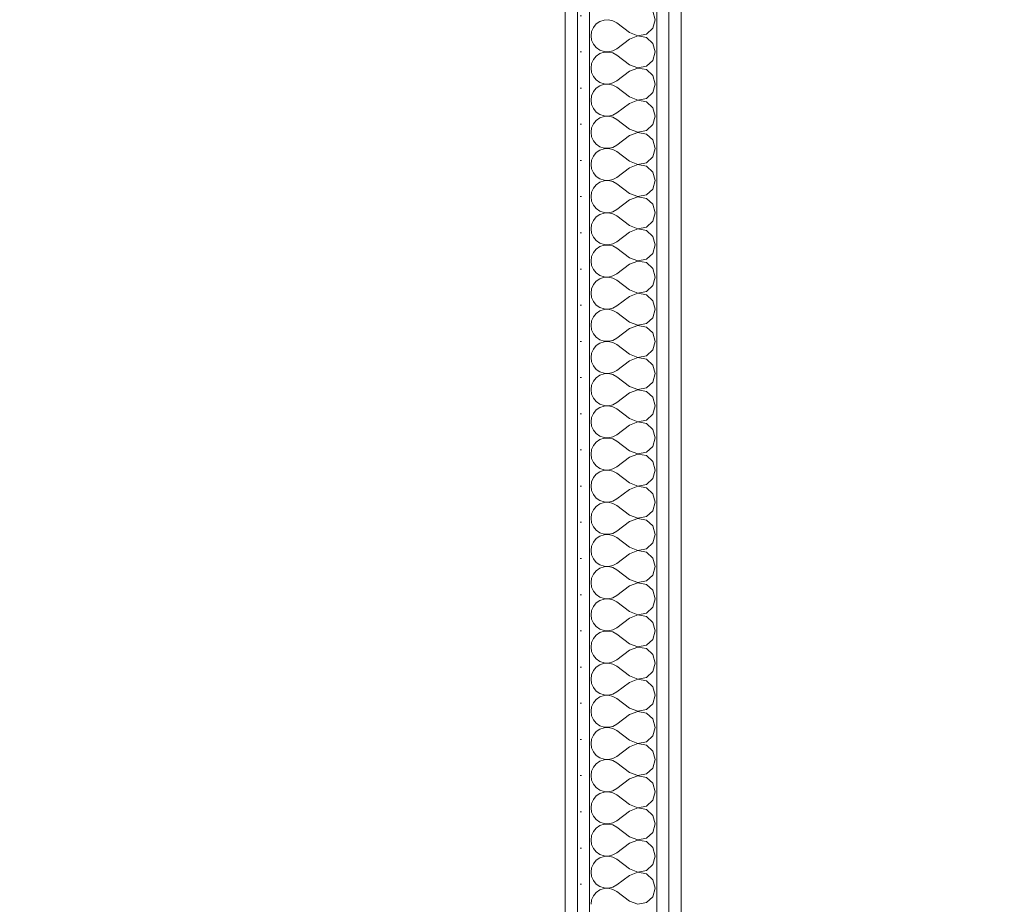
# Model space of a CAD drawing. Header units: millimetres. Extents: x 172139 to 266886, y 89395 to 138225.
# Tile 76 of 94: x 211631 to 212652, y 119867 to 120783. Entities that reach past the tile are written whole.
import ezdxf

# ---------------------------------------------------------------- set-up
doc = ezdxf.new("R2010")
doc.units = ezdxf.units.MM
doc.header["$MEASUREMENT"] = 0
doc.layers.add('ROZBUDOWA_NOWE_DZIAŁOWE', color=7, linetype='Continuous')
for name, color, linetype, lineweight, true_color in [('ROZBUDOWA_NOWE_DZIAŁOWE_Nr_pióra__24', 7, 'Continuous', 15, 0x029e21), ('ROZBUDOWA_NOWE_DZIAŁOWE_Nr_pióra__4', 7, 'Continuous', 13, 0x029e21), ('ROZBUDOWA_NOWE_DZIAŁOWE_Nr_pióra__67', 7, 'Continuous', 13, 0x6a6a6a)]:
    doc.layers.add(name, color=color, linetype=linetype, lineweight=lineweight, true_color=true_color)
doc.layers.add('ROZBUDOWA_NOWE_DZIAŁOWE_Nr_pióra__47', color=7, linetype='Continuous', lineweight=15)
doc.layers.add('STREFA_NOWE_POM_Nr_pióra__121', color=255, linetype='Continuous', lineweight=0)
pattern_1 = [(0, (0, 0), (0, 37.5), [0, -37.5])]

# ---------------------------------------------------------------- blocks, each defined once
blk = doc.blocks.new('*X530')
at = {"layer": 'ROZBUDOWA_NOWE_DZIAŁOWE_Nr_pióra__4', "linetype": 'Continuous'}
for p, q in [((212289.8, 120783.3), (212287.3, 120792.1)), ((212228.6, 120779), (212225.6, 120775.4)), ((212232.4, 120781.6), (212228.6, 120779)), ((212236.7, 120783), (212232.4, 120781.6)), ((212241.3, 120783.3), (212236.7, 120783)), ((212245.8, 120782.2), (212241.3, 120783.3)), ((212249.8, 120780), (212245.8, 120782.2)), ((212263.2, 120770), (212249.8, 120780)), ((212287.3, 120774.6), (212289.8, 120783.3)), ((212223.8, 120771.2), (212223.2, 120766.7)), ((212225.6, 120775.4), (212223.8, 120771.2)), ((212263.2, 120770), (212271.7, 120766.7)), ((212271.7, 120766.7), (212280.6, 120768.4)), ((212280.6, 120768.4), (212287.3, 120774.6)), ((212223.2, 120766.7), (212223.8, 120762.1)), ((212223.8, 120762.1), (212225.6, 120757.9)), ((212225.6, 120757.9), (212228.6, 120754.4)), ((212263.2, 120763.3), (212249.8, 120753.3)), ((212271.7, 120766.6), (212263.2, 120763.3)), ((212280.6, 120764.9), (212271.7, 120766.6)), ((212287.3, 120758.8), (212280.6, 120764.9)), ((212289.8, 120750), (212287.3, 120758.8)), ((212228.6, 120754.4), (212232.4, 120751.8)), ((212232.4, 120748.2), (212228.6, 120745.6)), ((212232.4, 120751.8), (212236.7, 120750.3)), ((212236.7, 120749.7), (212232.4, 120748.2)), ((212236.7, 120750.3), (212241.3, 120750.1)), ((212241.3, 120749.9), (212236.7, 120749.7)), ((212241.3, 120750.1), (212245.8, 120751.1)), ((212245.8, 120748.9), (212241.3, 120749.9)), ((212245.8, 120751.1), (212249.8, 120753.3)), ((212249.8, 120746.7), (212245.8, 120748.9)), ((212263.2, 120736.7), (212249.8, 120746.7)), ((212287.3, 120741.2), (212289.8, 120750)), ((212223.8, 120737.9), (212223.2, 120733.3)), ((212225.6, 120742.1), (212223.8, 120737.9)), ((212228.6, 120745.6), (212225.6, 120742.1)), ((212263.2, 120736.7), (212271.7, 120733.4)), ((212280.6, 120735.1), (212287.3, 120741.2)), ((212223.2, 120733.3), (212223.8, 120728.8)), ((212223.8, 120728.8), (212225.6, 120724.6)), ((212263.2, 120730), (212249.8, 120720)), ((212271.7, 120733.3), (212263.2, 120730)), ((212271.7, 120733.4), (212280.6, 120735.1)), ((212280.6, 120731.6), (212271.7, 120733.3)), ((212287.3, 120725.4), (212280.6, 120731.6)), ((212225.6, 120724.6), (212228.6, 120721)), ((212228.6, 120721), (212232.4, 120718.4)), ((212232.4, 120718.4), (212236.7, 120717)), ((212236.7, 120716.4), (212232.4, 120714.9)), ((212236.7, 120717), (212241.3, 120716.7)), ((212241.3, 120716.6), (212236.7, 120716.4)), ((212241.3, 120716.7), (212245.8, 120717.8)), ((212245.8, 120715.6), (212241.3, 120716.6)), ((212245.8, 120717.8), (212249.8, 120720)), ((212289.8, 120716.7), (212287.3, 120725.4)), ((212287.3, 120707.9), (212289.8, 120716.7)), ((212225.6, 120708.8), (212223.8, 120704.6)), ((212228.6, 120712.3), (212225.6, 120708.8)), ((212232.4, 120714.9), (212228.6, 120712.3)), ((212249.8, 120713.3), (212245.8, 120715.6)), ((212263.2, 120703.3), (212249.8, 120713.3)), ((212280.6, 120701.8), (212287.3, 120707.9)), ((212223.8, 120704.6), (212223.2, 120700)), ((212223.2, 120700), (212223.8, 120695.4)), ((212223.8, 120695.4), (212225.6, 120691.2)), ((212263.2, 120696.7), (212249.8, 120686.7)), ((212263.2, 120703.3), (212271.7, 120700.1)), ((212271.7, 120699.9), (212263.2, 120696.7)), ((212271.7, 120700.1), (212280.6, 120701.8)), ((212280.6, 120698.2), (212271.7, 120699.9)), ((212287.3, 120692.1), (212280.6, 120698.2)), ((212225.6, 120691.2), (212228.6, 120687.7)), ((212228.6, 120687.7), (212232.4, 120685.1)), ((212245.8, 120684.4), (212249.8, 120686.7)), ((212289.8, 120683.3), (212287.3, 120692.1)), ((212225.6, 120675.4), (212223.8, 120671.2)), ((212228.6, 120679), (212225.6, 120675.4)), ((212232.4, 120681.6), (212228.6, 120679)), ((212232.4, 120685.1), (212236.7, 120683.6)), ((212236.7, 120683), (212232.4, 120681.6)), ((212236.7, 120683.6), (212241.3, 120683.4)), ((212241.3, 120683.3), (212236.7, 120683)), ((212241.3, 120683.4), (212245.8, 120684.4)), ((212245.8, 120682.2), (212241.3, 120683.3)), ((212249.8, 120680), (212245.8, 120682.2)), ((212263.2, 120670), (212249.8, 120680)), ((212287.3, 120674.6), (212289.8, 120683.3)), ((212223.8, 120671.2), (212223.2, 120666.7)), ((212223.2, 120666.7), (212223.8, 120662.1)), ((212263.2, 120670), (212271.7, 120666.7)), ((212271.7, 120666.6), (212263.2, 120663.3)), ((212271.7, 120666.7), (212280.6, 120668.4)), ((212280.6, 120664.9), (212271.7, 120666.6)), ((212280.6, 120668.4), (212287.3, 120674.6)), ((212287.3, 120658.8), (212280.6, 120664.9)), ((212223.8, 120662.1), (212225.6, 120657.9)), ((212225.6, 120657.9), (212228.6, 120654.4)), ((212263.2, 120663.3), (212249.8, 120653.3)), ((212289.8, 120650), (212287.3, 120658.8)), ((212228.6, 120645.6), (212225.6, 120642.1)), ((212228.6, 120654.4), (212232.4, 120651.8)), ((212232.4, 120648.2), (212228.6, 120645.6)), ((212232.4, 120651.8), (212236.7, 120650.3)), ((212236.7, 120649.7), (212232.4, 120648.2)), ((212236.7, 120650.3), (212241.3, 120650.1)), ((212241.3, 120649.9), (212236.7, 120649.7)), ((212241.3, 120650.1), (212245.8, 120651.1)), ((212245.8, 120648.9), (212241.3, 120649.9)), ((212245.8, 120651.1), (212249.8, 120653.3)), ((212249.8, 120646.7), (212245.8, 120648.9)), ((212263.2, 120636.7), (212249.8, 120646.7)), ((212287.3, 120641.2), (212289.8, 120650)), ((212223.8, 120637.9), (212223.2, 120633.3)), ((212225.6, 120642.1), (212223.8, 120637.9)), ((212263.2, 120636.7), (212271.7, 120633.4)), ((212271.7, 120633.4), (212280.6, 120635.1)), ((212280.6, 120635.1), (212287.3, 120641.2)), ((212223.2, 120633.3), (212223.8, 120628.8)), ((212223.8, 120628.8), (212225.6, 120624.6)), ((212225.6, 120624.6), (212228.6, 120621)), ((212263.2, 120630), (212249.8, 120620)), ((212271.7, 120633.3), (212263.2, 120630)), ((212280.6, 120631.6), (212271.7, 120633.3)), ((212287.3, 120625.4), (212280.6, 120631.6)), ((212289.8, 120616.7), (212287.3, 120625.4)), ((212228.6, 120621), (212232.4, 120618.4)), ((212232.4, 120614.9), (212228.6, 120612.3)), ((212232.4, 120618.4), (212236.7, 120617)), ((212236.7, 120616.4), (212232.4, 120614.9)), ((212236.7, 120617), (212241.3, 120616.7)), ((212241.3, 120616.6), (212236.7, 120616.4)), ((212241.3, 120616.7), (212245.8, 120617.8)), ((212245.8, 120615.6), (212241.3, 120616.6)), ((212245.8, 120617.8), (212249.8, 120620)), ((212249.8, 120613.3), (212245.8, 120615.6)), ((212287.3, 120607.9), (212289.8, 120616.7)), ((212223.8, 120604.6), (212223.2, 120600)), ((212225.6, 120608.8), (212223.8, 120604.6)), ((212228.6, 120612.3), (212225.6, 120608.8)), ((212263.2, 120603.3), (212249.8, 120613.3)), ((212280.6, 120601.8), (212287.3, 120607.9)), ((212223.2, 120600), (212223.8, 120595.4)), ((212223.8, 120595.4), (212225.6, 120591.2)), ((212263.2, 120596.7), (212249.8, 120586.7)), ((212263.2, 120603.3), (212271.7, 120600.1)), ((212271.7, 120599.9), (212263.2, 120596.7)), ((212271.7, 120600.1), (212280.6, 120601.8)), ((212280.6, 120598.2), (212271.7, 120599.9)), ((212287.3, 120592.1), (212280.6, 120598.2)), ((212225.6, 120591.2), (212228.6, 120587.7)), ((212228.6, 120587.7), (212232.4, 120585.1)), ((212232.4, 120585.1), (212236.7, 120583.6)), ((212236.7, 120583.6), (212241.3, 120583.4)), ((212241.3, 120583.3), (212236.7, 120583)), ((212241.3, 120583.4), (212245.8, 120584.4)), ((212245.8, 120582.2), (212241.3, 120583.3)), ((212245.8, 120584.4), (212249.8, 120586.7)), ((212289.8, 120583.3), (212287.3, 120592.1)), ((212287.3, 120574.6), (212289.8, 120583.3)), ((212225.6, 120575.4), (212223.8, 120571.2)), ((212228.6, 120579), (212225.6, 120575.4)), ((212232.4, 120581.6), (212228.6, 120579)), ((212236.7, 120583), (212232.4, 120581.6)), ((212249.8, 120580), (212245.8, 120582.2)), ((212263.2, 120570), (212249.8, 120580)), ((212280.6, 120568.4), (212287.3, 120574.6)), ((212223.8, 120571.2), (212223.2, 120566.7)), ((212223.2, 120566.7), (212223.8, 120562.1)), ((212263.2, 120563.3), (212249.8, 120553.3)), ((212263.2, 120570), (212271.7, 120566.7)), ((212271.7, 120566.6), (212263.2, 120563.3)), ((212271.7, 120566.7), (212280.6, 120568.4)), ((212280.6, 120564.9), (212271.7, 120566.6)), ((212287.3, 120558.8), (212280.6, 120564.9)), ((212223.8, 120562.1), (212225.6, 120557.9)), ((212225.6, 120557.9), (212228.6, 120554.4)), ((212228.6, 120554.4), (212232.4, 120551.8)), ((212245.8, 120551.1), (212249.8, 120553.3)), ((212289.8, 120550), (212287.3, 120558.8)), ((212228.6, 120545.6), (212225.6, 120542.1)), ((212232.4, 120548.2), (212228.6, 120545.6)), ((212232.4, 120551.8), (212236.7, 120550.3)), ((212236.7, 120549.7), (212232.4, 120548.2)), ((212236.7, 120550.3), (212241.3, 120550.1)), ((212241.3, 120549.9), (212236.7, 120549.7)), ((212241.3, 120550.1), (212245.8, 120551.1)), ((212245.8, 120548.9), (212241.3, 120549.9)), ((212249.8, 120546.7), (212245.8, 120548.9)), ((212263.2, 120536.7), (212249.8, 120546.7)), ((212287.3, 120541.2), (212289.8, 120550)), ((212223.8, 120537.9), (212223.2, 120533.3)), ((212223.2, 120533.3), (212223.8, 120528.8)), ((212225.6, 120542.1), (212223.8, 120537.9)), ((212263.2, 120536.7), (212271.7, 120533.4)), ((212271.7, 120533.3), (212263.2, 120530)), ((212271.7, 120533.4), (212280.6, 120535.1)), ((212280.6, 120531.6), (212271.7, 120533.3)), ((212280.6, 120535.1), (212287.3, 120541.2)), ((212223.8, 120528.8), (212225.6, 120524.6)), ((212225.6, 120524.6), (212228.6, 120521)), ((212263.2, 120530), (212249.8, 120520)), ((212287.3, 120525.4), (212280.6, 120531.6)), ((212289.8, 120516.7), (212287.3, 120525.4)), ((212228.6, 120512.3), (212225.6, 120508.8)), ((212228.6, 120521), (212232.4, 120518.4)), ((212232.4, 120514.9), (212228.6, 120512.3)), ((212232.4, 120518.4), (212236.7, 120517)), ((212236.7, 120516.4), (212232.4, 120514.9)), ((212236.7, 120517), (212241.3, 120516.7)), ((212241.3, 120516.6), (212236.7, 120516.4)), ((212241.3, 120516.7), (212245.8, 120517.8)), ((212245.8, 120515.6), (212241.3, 120516.6)), ((212245.8, 120517.8), (212249.8, 120520)), ((212249.8, 120513.3), (212245.8, 120515.6)), ((212263.2, 120503.3), (212249.8, 120513.3)), ((212287.3, 120507.9), (212289.8, 120516.7)), ((212223.8, 120504.6), (212223.2, 120500)), ((212225.6, 120508.8), (212223.8, 120504.6)), ((212263.2, 120503.3), (212271.7, 120500.1)), ((212271.7, 120500.1), (212280.6, 120501.8)), ((212280.6, 120501.8), (212287.3, 120507.9)), ((212223.2, 120500), (212223.8, 120495.4)), ((212223.8, 120495.4), (212225.6, 120491.2)), ((212225.6, 120491.2), (212228.6, 120487.7)), ((212263.2, 120496.7), (212249.8, 120486.7)), ((212271.7, 120499.9), (212263.2, 120496.7)), ((212280.6, 120498.2), (212271.7, 120499.9)), ((212287.3, 120492.1), (212280.6, 120498.2)), ((212289.8, 120483.3), (212287.3, 120492.1)), ((212228.6, 120487.7), (212232.4, 120485.1)), ((212232.4, 120481.6), (212228.6, 120479)), ((212232.4, 120485.1), (212236.7, 120483.6)), ((212236.7, 120483), (212232.4, 120481.6)), ((212236.7, 120483.6), (212241.3, 120483.4)), ((212241.3, 120483.3), (212236.7, 120483)), ((212241.3, 120483.4), (212245.8, 120484.4)), ((212245.8, 120482.2), (212241.3, 120483.3)), ((212245.8, 120484.4), (212249.8, 120486.7)), ((212249.8, 120480), (212245.8, 120482.2)), ((212287.3, 120474.6), (212289.8, 120483.3)), ((212223.8, 120471.2), (212223.2, 120466.7)), ((212225.6, 120475.4), (212223.8, 120471.2)), ((212228.6, 120479), (212225.6, 120475.4)), ((212263.2, 120470), (212249.8, 120480)), ((212280.6, 120468.4), (212287.3, 120474.6)), ((212223.2, 120466.7), (212223.8, 120462.1)), ((212223.8, 120462.1), (212225.6, 120457.9)), ((212263.2, 120463.3), (212249.8, 120453.3)), ((212263.2, 120470), (212271.7, 120466.7)), ((212271.7, 120466.6), (212263.2, 120463.3)), ((212271.7, 120466.7), (212280.6, 120468.4)), ((212280.6, 120464.9), (212271.7, 120466.6)), ((212287.3, 120458.8), (212280.6, 120464.9)), ((212225.6, 120457.9), (212228.6, 120454.4)), ((212228.6, 120454.4), (212232.4, 120451.8)), ((212232.4, 120451.8), (212236.7, 120450.3)), ((212241.3, 120450.1), (212245.8, 120451.1)), ((212245.8, 120451.1), (212249.8, 120453.3)), ((212289.8, 120450), (212287.3, 120458.8)), ((212225.6, 120442.1), (212223.8, 120437.9)), ((212228.6, 120445.6), (212225.6, 120442.1)), ((212232.4, 120448.2), (212228.6, 120445.6)), ((212236.7, 120449.7), (212232.4, 120448.2)), ((212236.7, 120450.3), (212241.3, 120450.1)), ((212241.3, 120449.9), (212236.7, 120449.7)), ((212245.8, 120448.9), (212241.3, 120449.9)), ((212249.8, 120446.7), (212245.8, 120448.9)), ((212263.2, 120436.7), (212249.8, 120446.7)), ((212280.6, 120435.1), (212287.3, 120441.2)), ((212287.3, 120441.2), (212289.8, 120450)), ((212223.8, 120437.9), (212223.2, 120433.3)), ((212223.2, 120433.3), (212223.8, 120428.8)), ((212263.2, 120430), (212249.8, 120420)), ((212263.2, 120436.7), (212271.7, 120433.4)), ((212271.7, 120433.3), (212263.2, 120430)), ((212271.7, 120433.4), (212280.6, 120435.1)), ((212280.6, 120431.6), (212271.7, 120433.3)), ((212287.3, 120425.4), (212280.6, 120431.6)), ((212223.8, 120428.8), (212225.6, 120424.6)), ((212225.6, 120424.6), (212228.6, 120421)), ((212228.6, 120421), (212232.4, 120418.4)), ((212245.8, 120417.8), (212249.8, 120420)), ((212289.8, 120416.7), (212287.3, 120425.4)), ((212228.6, 120412.3), (212225.6, 120408.8)), ((212232.4, 120414.9), (212228.6, 120412.3)), ((212232.4, 120418.4), (212236.7, 120417)), ((212236.7, 120416.4), (212232.4, 120414.9)), ((212236.7, 120417), (212241.3, 120416.7)), ((212241.3, 120416.6), (212236.7, 120416.4)), ((212241.3, 120416.7), (212245.8, 120417.8)), ((212245.8, 120415.6), (212241.3, 120416.6)), ((212249.8, 120413.3), (212245.8, 120415.6)), ((212263.2, 120403.3), (212249.8, 120413.3)), ((212287.3, 120407.9), (212289.8, 120416.7)), ((212223.8, 120404.6), (212223.2, 120400)), ((212223.2, 120400), (212223.8, 120395.4)), ((212225.6, 120408.8), (212223.8, 120404.6)), ((212263.2, 120403.3), (212271.7, 120400.1)), ((212271.7, 120399.9), (212263.2, 120396.7)), ((212271.7, 120400.1), (212280.6, 120401.8)), ((212280.6, 120398.2), (212271.7, 120399.9)), ((212280.6, 120401.8), (212287.3, 120407.9)), ((212223.8, 120395.4), (212225.6, 120391.2)), ((212225.6, 120391.2), (212228.6, 120387.7)), ((212263.2, 120396.7), (212249.8, 120386.7)), ((212287.3, 120392.1), (212280.6, 120398.2)), ((212289.8, 120383.3), (212287.3, 120392.1)), ((212228.6, 120379), (212225.6, 120375.4)), ((212228.6, 120387.7), (212232.4, 120385.1)), ((212232.4, 120381.6), (212228.6, 120379)), ((212232.4, 120385.1), (212236.7, 120383.6)), ((212236.7, 120383), (212232.4, 120381.6)), ((212236.7, 120383.6), (212241.3, 120383.4)), ((212241.3, 120383.3), (212236.7, 120383)), ((212241.3, 120383.4), (212245.8, 120384.4)), ((212245.8, 120382.2), (212241.3, 120383.3)), ((212245.8, 120384.4), (212249.8, 120386.7)), ((212249.8, 120380), (212245.8, 120382.2)), ((212263.2, 120370), (212249.8, 120380)), ((212287.3, 120374.6), (212289.8, 120383.3)), ((212223.8, 120371.2), (212223.2, 120366.7)), ((212225.6, 120375.4), (212223.8, 120371.2)), ((212263.2, 120370), (212271.7, 120366.7)), ((212280.6, 120368.4), (212287.3, 120374.6)), ((212223.2, 120366.7), (212223.8, 120362.1)), ((212223.8, 120362.1), (212225.6, 120357.9)), ((212263.2, 120363.3), (212249.8, 120353.3)), ((212271.7, 120366.6), (212263.2, 120363.3)), ((212271.7, 120366.7), (212280.6, 120368.4)), ((212280.6, 120364.9), (212271.7, 120366.6)), ((212287.3, 120358.8), (212280.6, 120364.9)), ((212289.8, 120350), (212287.3, 120358.8)), ((212225.6, 120357.9), (212228.6, 120354.4)), ((212228.6, 120354.4), (212232.4, 120351.8)), ((212232.4, 120348.2), (212228.6, 120345.6)), ((212232.4, 120351.8), (212236.7, 120350.3)), ((212236.7, 120349.7), (212232.4, 120348.2)), ((212236.7, 120350.3), (212241.3, 120350.1)), ((212241.3, 120349.9), (212236.7, 120349.7)), ((212241.3, 120350.1), (212245.8, 120351.1)), ((212245.8, 120348.9), (212241.3, 120349.9)), ((212245.8, 120351.1), (212249.8, 120353.3)), ((212249.8, 120346.7), (212245.8, 120348.9)), ((212287.3, 120341.2), (212289.8, 120350)), ((212225.6, 120342.1), (212223.8, 120337.9)), ((212228.6, 120345.6), (212225.6, 120342.1)), ((212263.2, 120336.7), (212249.8, 120346.7)), ((212280.6, 120335.1), (212287.3, 120341.2)), ((212223.8, 120337.9), (212223.2, 120333.3)), ((212223.2, 120333.3), (212223.8, 120328.8)), ((212223.8, 120328.8), (212225.6, 120324.6)), ((212263.2, 120330), (212249.8, 120320)), ((212263.2, 120336.7), (212271.7, 120333.4)), ((212271.7, 120333.3), (212263.2, 120330)), ((212271.7, 120333.4), (212280.6, 120335.1)), ((212280.6, 120331.6), (212271.7, 120333.3)), ((212287.3, 120325.4), (212280.6, 120331.6)), ((212225.6, 120324.6), (212228.6, 120321)), ((212228.6, 120321), (212232.4, 120318.4)), ((212232.4, 120318.4), (212236.7, 120317)), ((212241.3, 120316.7), (212245.8, 120317.8)), ((212245.8, 120317.8), (212249.8, 120320)), ((212289.8, 120316.7), (212287.3, 120325.4)), ((212225.6, 120308.8), (212223.8, 120304.6)), ((212228.6, 120312.3), (212225.6, 120308.8)), ((212232.4, 120314.9), (212228.6, 120312.3)), ((212236.7, 120316.4), (212232.4, 120314.9)), ((212236.7, 120317), (212241.3, 120316.7)), ((212241.3, 120316.6), (212236.7, 120316.4)), ((212245.8, 120315.6), (212241.3, 120316.6)), ((212249.8, 120313.3), (212245.8, 120315.6)), ((212263.2, 120303.3), (212249.8, 120313.3)), ((212280.6, 120301.8), (212287.3, 120307.9)), ((212287.3, 120307.9), (212289.8, 120316.7)), ((212223.8, 120304.6), (212223.2, 120300)), ((212223.2, 120300), (212223.8, 120295.4)), ((212263.2, 120303.3), (212271.7, 120300.1)), ((212271.7, 120299.9), (212263.2, 120296.7)), ((212271.7, 120300.1), (212280.6, 120301.8)), ((212280.6, 120298.2), (212271.7, 120299.9)), ((212287.3, 120292.1), (212280.6, 120298.2)), ((212223.8, 120295.4), (212225.6, 120291.2)), ((212225.6, 120291.2), (212228.6, 120287.7)), ((212228.6, 120287.7), (212232.4, 120285.1)), ((212263.2, 120296.7), (212249.8, 120286.7)), ((212289.8, 120283.3), (212287.3, 120292.1)), ((212228.6, 120279), (212225.6, 120275.4)), ((212232.4, 120281.6), (212228.6, 120279)), ((212232.4, 120285.1), (212236.7, 120283.6)), ((212236.7, 120283), (212232.4, 120281.6)), ((212236.7, 120283.6), (212241.3, 120283.4)), ((212241.3, 120283.3), (212236.7, 120283)), ((212241.3, 120283.4), (212245.8, 120284.4)), ((212245.8, 120282.2), (212241.3, 120283.3)), ((212245.8, 120284.4), (212249.8, 120286.7)), ((212249.8, 120280), (212245.8, 120282.2)), ((212263.2, 120270), (212249.8, 120280)), ((212287.3, 120274.6), (212289.8, 120283.3)), ((212223.8, 120271.2), (212223.2, 120266.7)), ((212223.2, 120266.7), (212223.8, 120262.1)), ((212225.6, 120275.4), (212223.8, 120271.2)), ((212263.2, 120270), (212271.7, 120266.7)), ((212271.7, 120266.6), (212263.2, 120263.3)), ((212271.7, 120266.7), (212280.6, 120268.4)), ((212280.6, 120264.9), (212271.7, 120266.6)), ((212280.6, 120268.4), (212287.3, 120274.6)), ((212223.8, 120262.1), (212225.6, 120257.9)), ((212225.6, 120257.9), (212228.6, 120254.4)), ((212263.2, 120263.3), (212249.8, 120253.3)), ((212287.3, 120258.8), (212280.6, 120264.9)), ((212289.8, 120250), (212287.3, 120258.8)), ((212228.6, 120254.4), (212232.4, 120251.8)), ((212232.4, 120248.2), (212228.6, 120245.6)), ((212232.4, 120251.8), (212236.7, 120250.3)), ((212236.7, 120249.7), (212232.4, 120248.2)), ((212236.7, 120250.3), (212241.3, 120250.1)), ((212241.3, 120249.9), (212236.7, 120249.7)), ((212241.3, 120250.1), (212245.8, 120251.1)), ((212245.8, 120248.9), (212241.3, 120249.9)), ((212245.8, 120251.1), (212249.8, 120253.3)), ((212249.8, 120246.7), (212245.8, 120248.9)), ((212263.2, 120236.7), (212249.8, 120246.7)), ((212287.3, 120241.2), (212289.8, 120250)), ((212223.8, 120237.9), (212223.2, 120233.3)), ((212225.6, 120242.1), (212223.8, 120237.9)), ((212228.6, 120245.6), (212225.6, 120242.1)), ((212263.2, 120236.7), (212271.7, 120233.4)), ((212280.6, 120235.1), (212287.3, 120241.2)), ((212223.2, 120233.3), (212223.8, 120228.8)), ((212223.8, 120228.8), (212225.6, 120224.6)), ((212263.2, 120230), (212249.8, 120220)), ((212271.7, 120233.3), (212263.2, 120230)), ((212271.7, 120233.4), (212280.6, 120235.1)), ((212280.6, 120231.6), (212271.7, 120233.3)), ((212287.3, 120225.4), (212280.6, 120231.6)), ((212225.6, 120224.6), (212228.6, 120221)), ((212228.6, 120221), (212232.4, 120218.4)), ((212232.4, 120218.4), (212236.7, 120217)), ((212236.7, 120216.4), (212232.4, 120214.9)), ((212236.7, 120217), (212241.3, 120216.7)), ((212241.3, 120216.6), (212236.7, 120216.4)), ((212241.3, 120216.7), (212245.8, 120217.8)), ((212245.8, 120215.6), (212241.3, 120216.6)), ((212245.8, 120217.8), (212249.8, 120220)), ((212249.8, 120213.3), (212245.8, 120215.6)), ((212289.8, 120216.7), (212287.3, 120225.4)), ((212287.3, 120207.9), (212289.8, 120216.7)), ((212225.6, 120208.8), (212223.8, 120204.6)), ((212228.6, 120212.3), (212225.6, 120208.8)), ((212232.4, 120214.9), (212228.6, 120212.3)), ((212263.2, 120203.3), (212249.8, 120213.3)), ((212280.6, 120201.8), (212287.3, 120207.9)), ((212223.8, 120204.6), (212223.2, 120200)), ((212223.2, 120200), (212223.8, 120195.4)), ((212223.8, 120195.4), (212225.6, 120191.2)), ((212263.2, 120196.7), (212249.8, 120186.7)), ((212263.2, 120203.3), (212271.7, 120200.1)), ((212271.7, 120199.9), (212263.2, 120196.7)), ((212271.7, 120200.1), (212280.6, 120201.8)), ((212280.6, 120198.2), (212271.7, 120199.9)), ((212287.3, 120192.1), (212280.6, 120198.2)), ((212225.6, 120191.2), (212228.6, 120187.7)), ((212228.6, 120187.7), (212232.4, 120185.1)), ((212232.4, 120185.1), (212236.7, 120183.6)), ((212245.8, 120184.4), (212249.8, 120186.7)), ((212289.8, 120183.3), (212287.3, 120192.1)), ((212225.6, 120175.4), (212223.8, 120171.2)), ((212228.6, 120179), (212225.6, 120175.4)), ((212232.4, 120181.6), (212228.6, 120179)), ((212236.7, 120183), (212232.4, 120181.6)), ((212236.7, 120183.6), (212241.3, 120183.4)), ((212241.3, 120183.3), (212236.7, 120183)), ((212241.3, 120183.4), (212245.8, 120184.4)), ((212245.8, 120182.2), (212241.3, 120183.3)), ((212249.8, 120180), (212245.8, 120182.2)), ((212263.2, 120170), (212249.8, 120180)), ((212287.3, 120174.6), (212289.8, 120183.3)), ((212223.8, 120171.2), (212223.2, 120166.7)), ((212223.2, 120166.7), (212223.8, 120162.1)), ((212263.2, 120170), (212271.7, 120166.7)), ((212271.7, 120166.6), (212263.2, 120163.3)), ((212271.7, 120166.7), (212280.6, 120168.4)), ((212280.6, 120164.9), (212271.7, 120166.6)), ((212280.6, 120168.4), (212287.3, 120174.6)), ((212287.3, 120158.8), (212280.6, 120164.9)), ((212223.8, 120162.1), (212225.6, 120157.9)), ((212225.6, 120157.9), (212228.6, 120154.4)), ((212228.6, 120154.4), (212232.4, 120151.8)), ((212263.2, 120163.3), (212249.8, 120153.3)), ((212289.8, 120150), (212287.3, 120158.8)), ((212228.6, 120145.6), (212225.6, 120142.1)), ((212232.4, 120148.2), (212228.6, 120145.6)), ((212232.4, 120151.8), (212236.7, 120150.3)), ((212236.7, 120149.7), (212232.4, 120148.2)), ((212236.7, 120150.3), (212241.3, 120150.1)), ((212241.3, 120149.9), (212236.7, 120149.7)), ((212241.3, 120150.1), (212245.8, 120151.1)), ((212245.8, 120148.9), (212241.3, 120149.9)), ((212245.8, 120151.1), (212249.8, 120153.3)), ((212249.8, 120146.7), (212245.8, 120148.9)), ((212263.2, 120136.7), (212249.8, 120146.7)), ((212287.3, 120141.2), (212289.8, 120150)), ((212223.8, 120137.9), (212223.2, 120133.3)), ((212225.6, 120142.1), (212223.8, 120137.9)), ((212263.2, 120136.7), (212271.7, 120133.4)), ((212271.7, 120133.4), (212280.6, 120135.1)), ((212280.6, 120135.1), (212287.3, 120141.2)), ((212223.2, 120133.3), (212223.8, 120128.8)), ((212223.8, 120128.8), (212225.6, 120124.6)), ((212225.6, 120124.6), (212228.6, 120121)), ((212263.2, 120130), (212249.8, 120120)), ((212271.7, 120133.3), (212263.2, 120130)), ((212280.6, 120131.6), (212271.7, 120133.3)), ((212287.3, 120125.4), (212280.6, 120131.6)), ((212289.8, 120116.7), (212287.3, 120125.4)), ((212228.6, 120121), (212232.4, 120118.4)), ((212232.4, 120114.9), (212228.6, 120112.3)), ((212232.4, 120118.4), (212236.7, 120117)), ((212236.7, 120116.4), (212232.4, 120114.9)), ((212236.7, 120117), (212241.3, 120116.7)), ((212241.3, 120116.6), (212236.7, 120116.4)), ((212241.3, 120116.7), (212245.8, 120117.8)), ((212245.8, 120115.6), (212241.3, 120116.6)), ((212245.8, 120117.8), (212249.8, 120120)), ((212249.8, 120113.3), (212245.8, 120115.6)), ((212287.3, 120107.9), (212289.8, 120116.7)), ((212223.8, 120104.6), (212223.2, 120100)), ((212225.6, 120108.8), (212223.8, 120104.6)), ((212228.6, 120112.3), (212225.6, 120108.8)), ((212263.2, 120103.3), (212249.8, 120113.3)), ((212263.2, 120103.3), (212271.7, 120100.1)), ((212280.6, 120101.8), (212287.3, 120107.9)), ((212223.2, 120100), (212223.8, 120095.4)), ((212223.8, 120095.4), (212225.6, 120091.2)), ((212263.2, 120096.7), (212249.8, 120086.7)), ((212271.7, 120099.9), (212263.2, 120096.7)), ((212271.7, 120100.1), (212280.6, 120101.8)), ((212280.6, 120098.2), (212271.7, 120099.9)), ((212287.3, 120092.1), (212280.6, 120098.2)), ((212225.6, 120091.2), (212228.6, 120087.7)), ((212228.6, 120087.7), (212232.4, 120085.1)), ((212232.4, 120085.1), (212236.7, 120083.6)), ((212236.7, 120083), (212232.4, 120081.6)), ((212236.7, 120083.6), (212241.3, 120083.4)), ((212241.3, 120083.3), (212236.7, 120083)), ((212241.3, 120083.4), (212245.8, 120084.4)), ((212245.8, 120082.2), (212241.3, 120083.3)), ((212245.8, 120084.4), (212249.8, 120086.7)), ((212289.8, 120083.3), (212287.3, 120092.1)), ((212287.3, 120074.6), (212289.8, 120083.3)), ((212225.6, 120075.4), (212223.8, 120071.2)), ((212228.6, 120079), (212225.6, 120075.4)), ((212232.4, 120081.6), (212228.6, 120079)), ((212249.8, 120080), (212245.8, 120082.2)), ((212263.2, 120070), (212249.8, 120080)), ((212280.6, 120068.4), (212287.3, 120074.6)), ((212223.8, 120071.2), (212223.2, 120066.7)), ((212223.2, 120066.7), (212223.8, 120062.1)), ((212263.2, 120063.3), (212249.8, 120053.3)), ((212263.2, 120070), (212271.7, 120066.7)), ((212271.7, 120066.6), (212263.2, 120063.3)), ((212271.7, 120066.7), (212280.6, 120068.4)), ((212280.6, 120064.9), (212271.7, 120066.6)), ((212287.3, 120058.8), (212280.6, 120064.9)), ((212223.8, 120062.1), (212225.6, 120057.9)), ((212225.6, 120057.9), (212228.6, 120054.4)), ((212228.6, 120054.4), (212232.4, 120051.8)), ((212245.8, 120051.1), (212249.8, 120053.3)), ((212289.8, 120050), (212287.3, 120058.8)), ((212225.6, 120042.1), (212223.8, 120037.9)), ((212228.6, 120045.6), (212225.6, 120042.1)), ((212232.4, 120048.2), (212228.6, 120045.6)), ((212232.4, 120051.8), (212236.7, 120050.3)), ((212236.7, 120049.7), (212232.4, 120048.2)), ((212236.7, 120050.3), (212241.3, 120050.1)), ((212241.3, 120049.9), (212236.7, 120049.7)), ((212241.3, 120050.1), (212245.8, 120051.1)), ((212245.8, 120048.9), (212241.3, 120049.9)), ((212249.8, 120046.7), (212245.8, 120048.9)), ((212263.2, 120036.7), (212249.8, 120046.7)), ((212287.3, 120041.2), (212289.8, 120050)), ((212223.8, 120037.9), (212223.2, 120033.3)), ((212223.2, 120033.3), (212223.8, 120028.8)), ((212263.2, 120036.7), (212271.7, 120033.4)), ((212271.7, 120033.3), (212263.2, 120030)), ((212271.7, 120033.4), (212280.6, 120035.1)), ((212280.6, 120031.6), (212271.7, 120033.3)), ((212280.6, 120035.1), (212287.3, 120041.2)), ((212223.8, 120028.8), (212225.6, 120024.6)), ((212225.6, 120024.6), (212228.6, 120021)), ((212263.2, 120030), (212249.8, 120020)), ((212287.3, 120025.4), (212280.6, 120031.6)), ((212289.8, 120016.7), (212287.3, 120025.4)), ((212228.6, 120012.3), (212225.6, 120008.8)), ((212228.6, 120021), (212232.4, 120018.4)), ((212232.4, 120014.9), (212228.6, 120012.3)), ((212232.4, 120018.4), (212236.7, 120017)), ((212236.7, 120016.4), (212232.4, 120014.9)), ((212236.7, 120017), (212241.3, 120016.7)), ((212241.3, 120016.6), (212236.7, 120016.4)), ((212241.3, 120016.7), (212245.8, 120017.8)), ((212245.8, 120015.6), (212241.3, 120016.6)), ((212245.8, 120017.8), (212249.8, 120020)), ((212249.8, 120013.3), (212245.8, 120015.6)), ((212263.2, 120003.3), (212249.8, 120013.3)), ((212287.3, 120007.9), (212289.8, 120016.7)), ((212223.8, 120004.6), (212223.2, 120000)), ((212225.6, 120008.8), (212223.8, 120004.6)), ((212263.2, 120003.3), (212271.7, 120000.1)), ((212271.7, 120000.1), (212280.6, 120001.8)), ((212280.6, 120001.8), (212287.3, 120007.9)), ((212223.2, 120000), (212223.8, 119995.4)), ((212223.8, 119995.4), (212225.6, 119991.2)), ((212225.6, 119991.2), (212228.6, 119987.7)), ((212263.2, 119996.7), (212249.8, 119986.7)), ((212271.7, 119999.9), (212263.2, 119996.7)), ((212280.6, 119998.2), (212271.7, 119999.9)), ((212287.3, 119992.1), (212280.6, 119998.2)), ((212289.8, 119983.3), (212287.3, 119992.1)), ((212228.6, 119987.7), (212232.4, 119985.1)), ((212232.4, 119981.6), (212228.6, 119979)), ((212232.4, 119985.1), (212236.7, 119983.6)), ((212236.7, 119983), (212232.4, 119981.6)), ((212236.7, 119983.6), (212241.3, 119983.4)), ((212241.3, 119983.3), (212236.7, 119983)), ((212241.3, 119983.4), (212245.8, 119984.4)), ((212245.8, 119982.2), (212241.3, 119983.3)), ((212245.8, 119984.4), (212249.8, 119986.7)), ((212249.8, 119980), (212245.8, 119982.2)), ((212287.3, 119974.6), (212289.8, 119983.3)), ((212223.8, 119971.2), (212223.2, 119966.7)), ((212225.6, 119975.4), (212223.8, 119971.2)), ((212228.6, 119979), (212225.6, 119975.4)), ((212263.2, 119970), (212249.8, 119980)), ((212280.6, 119968.4), (212287.3, 119974.6)), ((212223.2, 119966.7), (212223.8, 119962.1)), ((212223.8, 119962.1), (212225.6, 119957.9)), ((212263.2, 119963.3), (212249.8, 119953.3)), ((212263.2, 119970), (212271.7, 119966.7)), ((212271.7, 119966.6), (212263.2, 119963.3)), ((212271.7, 119966.7), (212280.6, 119968.4)), ((212280.6, 119964.9), (212271.7, 119966.6)), ((212287.3, 119958.8), (212280.6, 119964.9)), ((212225.6, 119957.9), (212228.6, 119954.4)), ((212228.6, 119954.4), (212232.4, 119951.8)), ((212232.4, 119951.8), (212236.7, 119950.3)), ((212236.7, 119950.3), (212241.3, 119950.1)), ((212241.3, 119950.1), (212245.8, 119951.1)), ((212245.8, 119951.1), (212249.8, 119953.3)), ((212289.8, 119950), (212287.3, 119958.8)), ((212225.6, 119942.1), (212223.8, 119937.9)), ((212228.6, 119945.6), (212225.6, 119942.1)), ((212232.4, 119948.2), (212228.6, 119945.6)), ((212236.7, 119949.7), (212232.4, 119948.2)), ((212241.3, 119949.9), (212236.7, 119949.7)), ((212245.8, 119948.9), (212241.3, 119949.9)), ((212249.8, 119946.7), (212245.8, 119948.9)), ((212263.2, 119936.7), (212249.8, 119946.7)), ((212280.6, 119935.1), (212287.3, 119941.2)), ((212287.3, 119941.2), (212289.8, 119950)), ((212223.8, 119937.9), (212223.2, 119933.3)), ((212223.2, 119933.3), (212223.8, 119928.8)), ((212263.2, 119930), (212249.8, 119920)), ((212263.2, 119936.7), (212271.7, 119933.4)), ((212271.7, 119933.3), (212263.2, 119930)), ((212271.7, 119933.4), (212280.6, 119935.1)), ((212280.6, 119931.6), (212271.7, 119933.3)), ((212287.3, 119925.4), (212280.6, 119931.6)), ((212223.8, 119928.8), (212225.6, 119924.6)), ((212225.6, 119924.6), (212228.6, 119921)), ((212228.6, 119921), (212232.4, 119918.4)), ((212245.8, 119917.8), (212249.8, 119920)), ((212289.8, 119916.7), (212287.3, 119925.4)), ((212228.6, 119912.3), (212225.6, 119908.8)), ((212232.4, 119914.9), (212228.6, 119912.3)), ((212232.4, 119918.4), (212236.7, 119917)), ((212236.7, 119916.4), (212232.4, 119914.9)), ((212236.7, 119917), (212241.3, 119916.7)), ((212241.3, 119916.6), (212236.7, 119916.4)), ((212241.3, 119916.7), (212245.8, 119917.8)), ((212245.8, 119915.6), (212241.3, 119916.6)), ((212249.8, 119913.3), (212245.8, 119915.6)), ((212263.2, 119903.3), (212249.8, 119913.3)), ((212287.3, 119907.9), (212289.8, 119916.7)), ((212223.8, 119904.6), (212223.2, 119900)), ((212223.2, 119900), (212223.8, 119895.4)), ((212225.6, 119908.8), (212223.8, 119904.6)), ((212263.2, 119903.3), (212271.7, 119900.1)), ((212271.7, 119899.9), (212263.2, 119896.7)), ((212271.7, 119900.1), (212280.6, 119901.8)), ((212280.6, 119898.2), (212271.7, 119899.9)), ((212280.6, 119901.8), (212287.3, 119907.9)), ((212223.8, 119895.4), (212225.6, 119891.2)), ((212225.6, 119891.2), (212228.6, 119887.7)), ((212263.2, 119896.7), (212249.8, 119886.7)), ((212287.3, 119892.1), (212280.6, 119898.2)), ((212289.8, 119883.3), (212287.3, 119892.1)), ((212228.6, 119879), (212225.6, 119875.4)), ((212228.6, 119887.7), (212232.4, 119885.1)), ((212232.4, 119881.6), (212228.6, 119879)), ((212232.4, 119885.1), (212236.7, 119883.6)), ((212236.7, 119883), (212232.4, 119881.6)), ((212236.7, 119883.6), (212241.3, 119883.4)), ((212241.3, 119883.3), (212236.7, 119883)), ((212241.3, 119883.4), (212245.8, 119884.4)), ((212245.8, 119882.2), (212241.3, 119883.3)), ((212245.8, 119884.4), (212249.8, 119886.7)), ((212249.8, 119880), (212245.8, 119882.2)), ((212263.2, 119870), (212249.8, 119880)), ((212287.3, 119874.6), (212289.8, 119883.3)), ((212223.8, 119871.2), (212223.2, 119866.7)), ((212225.6, 119875.4), (212223.8, 119871.2)), ((212263.2, 119870), (212271.7, 119866.7)), ((212271.7, 119866.7), (212280.6, 119868.4)), ((212280.6, 119868.4), (212287.3, 119874.6))]:
    blk.add_line(p, q, dxfattribs=at)
blk = doc.blocks.new('Ściana_141', base_point=(212316.5, 115826.1))
at = {"layer": 'ROZBUDOWA_NOWE_DZIAŁOWE_Nr_pióra__24', "linetype": 'Continuous'}
h = blk.add_hatch(dxfattribs=at)
h.set_pattern_fill('Gips', color=256, style=0, pattern_type=2)
h.set_pattern_definition(pattern_1)
h.paths.add_polyline_path([(212196.5, 121145.6), (212196.5, 119121.9), (212209, 119121.9), (212209, 121145.6)])
h = blk.add_hatch(dxfattribs=at)
h.set_pattern_fill('Gips', color=256, style=0, pattern_type=2)
h.set_pattern_definition(pattern_1)
h.paths.add_polyline_path([(212221.5, 121145.6), (212209, 121145.6), (212209, 119121.9), (212221.5, 119121.9)])
h = blk.add_hatch(dxfattribs=at)
h.set_pattern_fill('Gips', color=256, style=0, pattern_type=2)
h.set_pattern_definition(pattern_1)
h.paths.add_polyline_path([(212291.5, 119121.9), (212304, 119121.9), (212304, 121145.6), (212291.5, 121145.6)])
h = blk.add_hatch(dxfattribs=at)
h.set_pattern_fill('Gips', color=256, style=0, pattern_type=2)
h.set_pattern_definition(pattern_1)
h.paths.add_polyline_path([(212304, 121145.6), (212304, 119121.9), (212316.5, 119121.9), (212316.5, 121145.6)])
at = {"layer": 'ROZBUDOWA_NOWE_DZIAŁOWE_Nr_pióra__47', "linetype": 'Continuous', "flags": 128}
for points in [[(212196.5, 121145.6), (212196.5, 119121.9)], [(212316.5, 119121.9), (212316.5, 121145.6)]]:
    blk.add_lwpolyline(points, dxfattribs=at)
at = {"layer": 'ROZBUDOWA_NOWE_DZIAŁOWE_Nr_pióra__67', "linetype": 'Continuous'}
for p, q in [((212209, 121145.6), (212209, 119121.9)), ((212221.5, 121145.6), (212221.5, 119121.9)), ((212291.5, 119121.9), (212291.5, 121145.6)), ((212304, 119121.9), (212304, 121145.6))]:
    blk.add_line(p, q, dxfattribs=at)
at = {"layer": 'ROZBUDOWA_NOWE_DZIAŁOWE'}
blk.add_blockref('*X530', (0, 0), dxfattribs=at)

msp = doc.modelspace()

# ---------------------------------------------------------------- linework, layer by layer
at = {"layer": 'STREFA_NOWE_POM_Nr_pióra__121', "linetype": 'Continuous', "flags": 128}
for points in [[(207849, 121145.6), (207797.8, 116236.5), (208691.7, 116252), (208697.2, 115577.1), (209091.2, 115577.1), (209976.4, 115577.1), (211746.9, 115577.1), (211743.7, 115852.7), (212106.6, 115831.2), (212196.5, 115829), (212196.5, 121145.6), (209091.2, 121145.6), (208837, 121145.6)], [(216210.8, 119674.7), (216210.8, 121145.6), (212316.5, 121145.6), (212316.5, 117206.8), (216210.8, 117206.8)]]:
    msp.add_lwpolyline(points, close=True, dxfattribs=at)

# ---------------------------------------------------------------- block references
at = {"layer": 'ROZBUDOWA_NOWE_DZIAŁOWE'}
msp.add_blockref('Ściana_141', (212316.5, 115826.1), dxfattribs=at)

doc.saveas('drawing.dxf')
